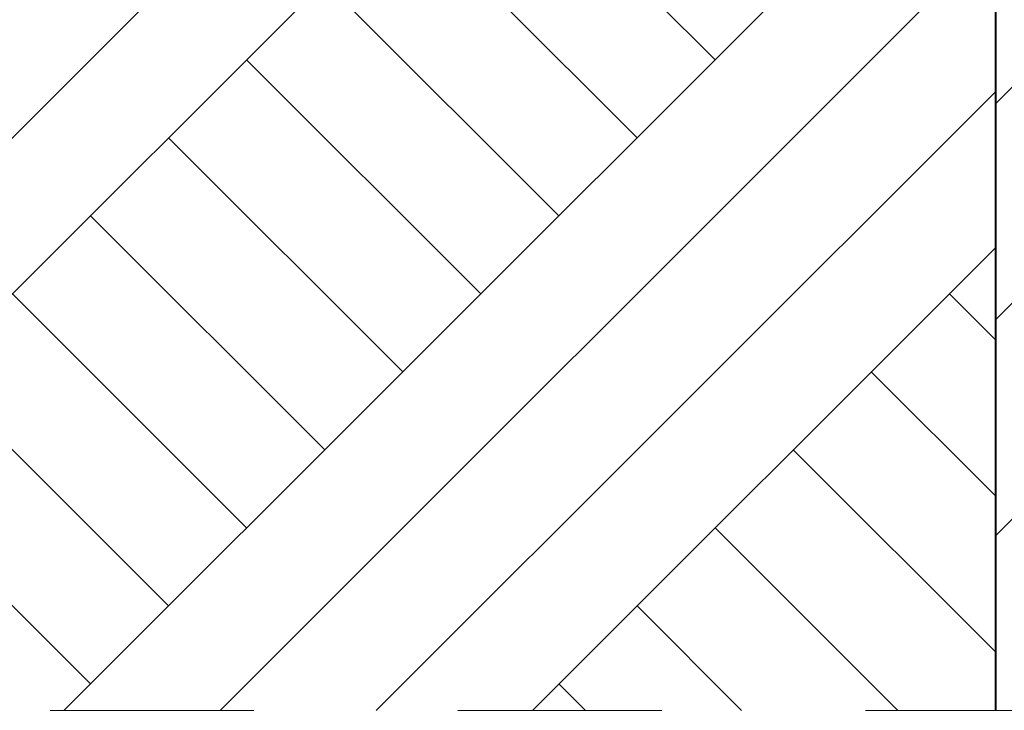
# Model space of a CAD drawing. Header units: millimetres. Extents: x 16408 to 141596, y -21057 to 26364.
# Tile 21 of 144: x 25012 to 26171, y -6374 to -5560. Entities that reach past the tile are written whole.
import ezdxf

# ---------------------------------------------------------------- set-up
doc = ezdxf.new("R2010")
doc.units = ezdxf.units.MM
doc.header["$MEASUREMENT"] = 0
doc.linetypes.add('Przerywana', pattern=[480, 240, -240])
doc.linetypes.add('Wipeout_Contour', pattern=[1000, 0, -1000])
for name, color, linetype, lineweight in [('0_Nr_pióra__1', 7, 'Continuous', 13), ('inw_schody zewnętrzne_Nr_pióra__1', 7, 'Continuous', 13), ('inw_schody zewnętrzne_Nr_pióra__27', 7, 'Continuous', 40)]:
    doc.layers.add(name, color=color, linetype=linetype, lineweight=lineweight)
doc.layers.add('0_Nr_pióra__102', color=7, linetype='Continuous', lineweight=5, true_color=0xcccccc)
doc.layers.add('inw_schody zewnętrzne', color=7, linetype='Continuous')

msp = doc.modelspace()

# ---------------------------------------------------------------- wipeouts: each hides what was drawn before it
at = {"color": 254, "linetype": 'Wipeout_Contour', "lineweight": 0, "ltscale": 163501.268357}
msp.add_wipeout([(28455.2, -6373.6), (28455.2, 136.4), (26397.5, 136.4), (26397.5, -253.6), (26160.9, -250.6), (26160.9, -6373.6)], dxfattribs=at).dxf.layer = 'inw_schody zewnętrzne'

# ---------------------------------------------------------------- next in the draw order: hatches: boundary and pattern name
at = {"layer": 'inw_schody zewnętrzne_Nr_pióra__1', "linetype": 'Continuous', "lineweight": 13}
h = msp.add_hatch(dxfattribs=at)
h.set_pattern_fill('Bloczki_ceramiczne_0004', style=0, pattern_type=2)
h.set_pattern_definition([(45, (0, 0), (-127.2792, 127.2792), [])])
h.paths.add_polyline_path([(28455.2, -6373.6), (28455.2, 136.4), (26397.5, 136.4), (26397.5, -253.6), (26160.9, -250.6), (26160.9, -6373.6)])

# ---------------------------------------------------------------- next in the draw order: wipeouts: each hides what was drawn before it
at = {"color": 254, "linetype": 'Wipeout_Contour', "lineweight": 0, "ltscale": 157119.761231}
msp.add_wipeout([(26160.9, -5540.6), (24836.8, -5524.9), (21589.3, -5433), (19135.1, -5391.1), (16936.7, -5378.7), (16936.7, -6373.6), (26160.9, -6373.6)], dxfattribs=at)

# ---------------------------------------------------------------- next in the draw order: hatches: boundary and pattern name
at = {"layer": '0_Nr_pióra__102', "linetype": 'Continuous', "lineweight": 5, "true_color": 0xcccccc}
h = msp.add_hatch(dxfattribs=at)
h.set_pattern_fill('Grunt_0004', color=254, style=0, pattern_type=2)
h.set_pattern_definition([(45, (0, 0), (-275.7716, 275.7716), []), (45, (-91.9, 91.9), (-551.543, 551.543), []), (45, (-183.85, 183.85), (-551.543, 551.543), []), (135, (-275.77, 275.77), (91.9239, 91.9239), [390, -390])])
h.paths.add_polyline_path([(26160.9, -5540.6), (24836.8, -5524.9), (21589.3, -5433), (19135.1, -5391.1), (16936.7, -5378.7), (16936.7, -6373.6), (26160.9, -6373.6)])

# ---------------------------------------------------------------- next in the draw order: linework, layer by layer
at = {"layer": '0_Nr_pióra__1', "color": 7, "linetype": 'Przerywana', "lineweight": 13}
msp.add_line((16408, -6373.6), (39504.9, -6373.6), dxfattribs=at)
at = {"layer": 'inw_schody zewnętrzne_Nr_pióra__27', "color": 7, "linetype": 'Continuous', "lineweight": 40}
msp.add_line((26160.9, -253.6), (26160.9, -6373.6), dxfattribs=at)

doc.saveas('drawing.dxf')
